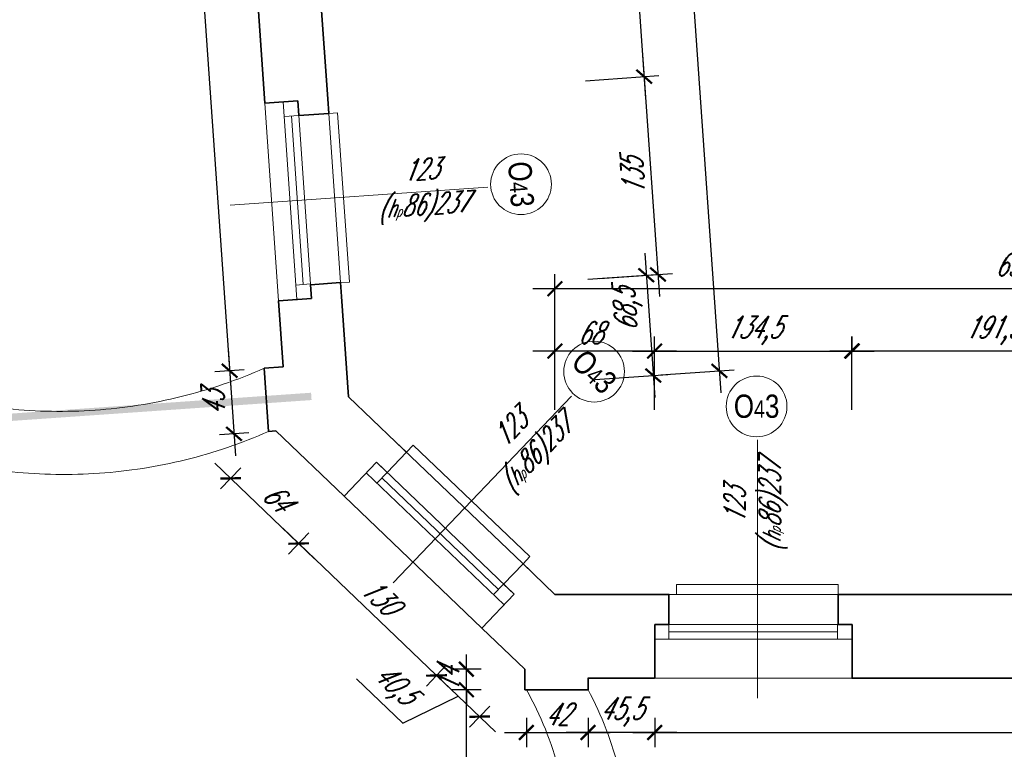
# Model space of a CAD drawing. Header units: millimetres. Extents: x 402 to 79005, y -7782 to 89952.
# Tile 35 of 256: x 22815 to 23486, y 14801 to 15298. Entities that reach past the tile are written whole.
import ezdxf

# ---------------------------------------------------------------- set-up
doc = ezdxf.new("R2010")
doc.units = ezdxf.units.MM
doc.header["$LTSCALE"] = 10
doc.linetypes.add('ACAD_ISO12W100', pattern=[21, 12, -3, 0, -3, 0, -3])
doc.linetypes.add('DASHED', pattern=[19.05, 12.7, -6.35])
doc.layers.get('0').update_dxf_attribs({"lineweight": 0})
doc.layers.get('Defpoints').update_dxf_attribs({"color": 253})
for name, color, linetype, lineweight in [('01 parter - ściany', 253, 'Continuous', 35), ('03-01_okna', 253, 'Continuous', 15), ('04-1_widok', 253, 'Continuous', 5), ('04-2_nad', 253, 'DASHED', 5), ('05-01_wymiary', 253, 'Continuous', 5), ('05-03_opis', 253, 'Continuous', 5)]:
    doc.layers.add(name, color=color, linetype=linetype, lineweight=lineweight)
doc.styles.add('ariel', font='ARIAL.TTF', dxfattribs={"width": 0.8})
doc.styles.add('ariel_wym', font='simplex.shx', dxfattribs={"width": 0.65, "oblique": 25})
doc.dimstyles.new('ariel 50', dxfattribs={"dimtxt": 15, "dimasz": 10, "dimexe": 10, "dimexo": 0, "dimgap": 5, "dimtad": 1, "dimdec": 1, "dimrnd": 0.5, "dimtxsty": 'ariel_wym', "dimblk": 'ARCHTICK', "dimcen": 2.5, "dimdle": 15, "dimazin": 0, "dimtfac": 1, "dimtdec": 1, "dimtix": 1, "dimtmove": 0, "dimatfit": 3, "dimldrblk": 'DOT', "dimfxl": 0, "dimarcsym": 0})
doc.dimstyles.new('ariel 50 wnętrze', dxfattribs={"dimtxt": 15, "dimasz": 10, "dimexe": 10, "dimexo": 0, "dimgap": 5, "dimtad": 1, "dimdec": 1, "dimrnd": 0.5, "dimtxsty": 'ariel_wym', "dimblk": 'ARCHTICK', "dimcen": 2.5, "dimdle": 15, "dimazin": 0, "dimtfac": 1, "dimtdec": 1, "dimtix": 1, "dimtmove": 0, "dimatfit": 3, "dimldrblk": 'DOT', "dimfxl": 0, "dimarcsym": 0})

# ---------------------------------------------------------------- blocks, each defined once
blk = doc.blocks.new('_ArchTick')
at = {"color": 0, "linetype": 'ByBlock', "const_width": 0.15}
blk.add_lwpolyline([(-0.5, -0.5), (0.5, 0.5)], dxfattribs=at)
blk = doc.blocks.new('*D3187')
at = {"layer": '05-01_wymiary', "color": 0, "lineweight": -2}
for p, q in [((23381.63, 15032.18), (23381.63, 15082.18)), ((23573.13, 15032.18), (23573.13, 15082.18)), ((23588.13, 15072.18), (23366.63, 15072.18))]:
    blk.add_line(p, q, dxfattribs=at)
at = {"layer": 'Defpoints', "color": 0, "lineweight": 0}
for p in [(23381.63, 15072.18), (23381.63, 14849.4), (23573.13, 14849.4)]:
    blk.add_point(p, dxfattribs=at)
at = {"layer": '05-01_wymiary', "color": 0, "lineweight": -2, "xscale": 10, "yscale": 10, "zscale": 10, "rotation": 180}
blk.add_blockref('_ArchTick', (23381.63, 15072.18), dxfattribs=at)
at = {"layer": '05-01_wymiary', "color": 0, "lineweight": -2, "xscale": 10, "yscale": 10, "zscale": 10}
blk.add_blockref('_ArchTick', (23573.13, 15072.18), dxfattribs=at)
at = {"layer": '05-01_wymiary', "color": 0, "insert": (23477.38, 15086.11), "char_height": 15, "attachment_point": 5, "style": 'ariel_wym'}
blk.add_mtext('191,5', dxfattribs=at)
blk = doc.blocks.new('_Dot')
at = {"color": 0, "linetype": 'ByBlock', "lineweight": -2}
blk.add_line((-0.5, 0), (-1, 0), dxfattribs=at)
at = {"color": 0, "linetype": 'ByBlock', "const_width": 0.5}
blk.add_lwpolyline([(-0.25, 0, 1), (0.25, 0, 1)], format="xyb", close=True, dxfattribs=at)
blk = doc.blocks.new('*D3188')
at = {"layer": '05-01_wymiary', "color": 0, "lineweight": -2}
for p, q in [((23179.33, 15032.18), (23179.33, 15082.18)), ((23247.22, 15032.18), (23247.22, 15082.18)), ((23262.22, 15072.18), (23164.33, 15072.18))]:
    blk.add_line(p, q, dxfattribs=at)
at = {"layer": 'Defpoints', "color": 0, "lineweight": 0}
for p in [(23179.33, 15072.18), (23179.33, 14906.4), (23247.22, 14849.4)]:
    blk.add_point(p, dxfattribs=at)
at = {"layer": '05-01_wymiary', "color": 0, "lineweight": -2, "xscale": 10, "yscale": 10, "zscale": 10, "rotation": 180}
blk.add_blockref('_ArchTick', (23179.33, 15072.18), dxfattribs=at)
at = {"layer": '05-01_wymiary', "color": 0, "lineweight": -2, "xscale": 10, "yscale": 10, "zscale": 10}
blk.add_blockref('_ArchTick', (23247.22, 15072.18), dxfattribs=at)
at = {"layer": '05-01_wymiary', "color": 0, "insert": (23203.18, 15084.68), "char_height": 15, "attachment_point": 5, "style": 'ariel_wym'}
blk.add_mtext('68', dxfattribs=at)
blk = doc.blocks.new('*D3189')
at = {"layer": '05-01_wymiary', "color": 0, "lineweight": -2}
for p, q in [((23179.33, 15074.59), (23179.33, 15124.59)), ((23816.65, 15074.59), (23816.65, 15124.59)), ((23831.65, 15114.59), (23164.33, 15114.59))]:
    blk.add_line(p, q, dxfattribs=at)
at = {"layer": 'Defpoints', "color": 0, "lineweight": 0}
for p in [(23179.33, 15114.59), (23179.33, 14906.4), (23816.65, 14906.4)]:
    blk.add_point(p, dxfattribs=at)
at = {"layer": '05-01_wymiary', "color": 0, "lineweight": -2, "xscale": 10, "yscale": 10, "zscale": 10, "rotation": 180}
blk.add_blockref('_ArchTick', (23179.33, 15114.59), dxfattribs=at)
at = {"layer": '05-01_wymiary', "color": 0, "lineweight": -2, "xscale": 10, "yscale": 10, "zscale": 10}
blk.add_blockref('_ArchTick', (23816.65, 15114.59), dxfattribs=at)
at = {"layer": '05-01_wymiary', "color": 0, "insert": (23497.99, 15128.52), "char_height": 15, "attachment_point": 5, "style": 'ariel_wym'}
blk.add_mtext('637,5', dxfattribs=at)
blk = doc.blocks.new('*D3262')
at = {"layer": '05-01_wymiary', "color": 0, "lineweight": -2}
for p, q in [((23225.7, 15464.74), (23241.12, 15244.18)), ((23186.84, 15446.99), (23236.72, 15450.48)), ((23200.17, 15256.35), (23250.05, 15259.84))]:
    blk.add_line(p, q, dxfattribs=at)
at = {"layer": 'Defpoints', "color": 0, "lineweight": 0}
for p in [(22968.26, 15431.7), (23240.08, 15259.14), (22981.59, 15241.07)]:
    blk.add_point(p, dxfattribs=at)
at = {"layer": '05-01_wymiary', "color": 0, "lineweight": -2, "xscale": 10, "yscale": 10, "zscale": 10}
for p, rotation in [((23226.75, 15449.78), 94.00000000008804), ((23240.08, 15259.14), 274.0000000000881)]:
    blk.add_blockref('_ArchTick', p, dxfattribs=dict(at, rotation=rotation))
at = {"layer": '05-01_wymiary', "color": 0, "insert": (23220.94, 15353.59), "char_height": 15, "attachment_point": 5, "rotation": 94, "style": 'ariel_wym'}
blk.add_mtext('191', dxfattribs=at)
blk = doc.blocks.new('*D3263')
at = {"layer": '05-01_wymiary', "color": 0, "lineweight": -2}
for p, q in [((23239.03, 15274.11), (23250.55, 15109.41)), ((23200.17, 15256.35), (23250.05, 15259.84)), ((23209.6, 15121.58), (23259.48, 15125.07))]:
    blk.add_line(p, q, dxfattribs=at)
at = {"layer": 'Defpoints', "color": 0, "lineweight": 0}
for p in [(22981.59, 15241.07), (23249.5, 15124.37), (22991.01, 15106.3)]:
    blk.add_point(p, dxfattribs=at)
at = {"layer": '05-01_wymiary', "color": 0, "lineweight": -2, "xscale": 10, "yscale": 10, "zscale": 10}
for p, rotation in [((23240.08, 15259.14), 94.00000000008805), ((23249.5, 15124.37), 274.0000000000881)]:
    blk.add_blockref('_ArchTick', p, dxfattribs=dict(at, rotation=rotation))
at = {"layer": '05-01_wymiary', "color": 0, "insert": (23232.32, 15190.89), "char_height": 15, "attachment_point": 5, "rotation": 94, "style": 'ariel_wym'}
blk.add_mtext('135', dxfattribs=at)
blk = doc.blocks.new('*D3264')
at = {"layer": '05-01_wymiary', "color": 0, "lineweight": -2}
for p, q in [((23240.47, 15138.78), (23247.34, 15040.53)), ((23201.62, 15121.03), (23251.5, 15124.51)), ((23206.4, 15052.7), (23256.27, 15056.19))]:
    blk.add_line(p, q, dxfattribs=at)
at = {"layer": 'Defpoints', "color": 0, "lineweight": 0}
for p in [(22991.01, 15106.3), (23246.3, 15055.49), (23038.68, 15040.98)]:
    blk.add_point(p, dxfattribs=at)
at = {"layer": '05-01_wymiary', "color": 0, "lineweight": -2, "xscale": 10, "yscale": 10, "zscale": 10}
for p, rotation in [((23241.52, 15123.82), 94.00000000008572), ((23246.3, 15055.49), 274.0000000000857)]:
    blk.add_blockref('_ArchTick', p, dxfattribs=dict(at, rotation=rotation))
at = {"layer": '05-01_wymiary', "color": 0, "insert": (23229.2, 15100.4), "char_height": 15, "attachment_point": 5, "rotation": 94, "style": 'ariel_wym'}
blk.add_mtext('68,5', dxfattribs=at)
blk = doc.blocks.new('*D3265')
at = {"layer": '05-01_wymiary', "color": 0, "lineweight": -2}
for p, q in [((23176.32, 16704.04), (23292.42, 15043.68)), ((23137.46, 16686.28), (23187.34, 16689.77)), ((23251.47, 15055.86), (23301.35, 15059.34))]:
    blk.add_line(p, q, dxfattribs=at)
at = {"layer": 'Defpoints', "color": 0, "lineweight": 0}
for p in [(22924.67, 16671.4), (23291.37, 15058.65), (23038.68, 15040.98)]:
    blk.add_point(p, dxfattribs=at)
at = {"layer": '05-01_wymiary', "color": 0, "lineweight": -2, "xscale": 10, "yscale": 10, "zscale": 10}
for p, rotation in [((23177.36, 16689.07), 94.0000000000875), ((23291.37, 15058.65), 274.0000000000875)]:
    blk.add_blockref('_ArchTick', p, dxfattribs=dict(at, rotation=rotation))
at = {"layer": '05-01_wymiary', "color": 0, "insert": (23220.47, 15872.89), "char_height": 15, "attachment_point": 5, "rotation": 94, "style": 'ariel_wym'}
blk.add_mtext('1634,5', dxfattribs=at)
blk = doc.blocks.new('*D2600')
at = {"layer": '05-01_wymiary', "color": 0, "lineweight": -2}
for p, q in [((22893.46, 15976.21), (22958.66, 15043.79)), ((22904.48, 15961.95), (22884.53, 15960.55)), ((22967.59, 15059.45), (22947.64, 15058.06))]:
    blk.add_line(p, q, dxfattribs=at)
at = {"layer": 'Defpoints', "color": 0, "lineweight": 0}
for p in [(22931.05, 15963.8), (22957.62, 15058.75), (22994.16, 15061.31)]:
    blk.add_point(p, dxfattribs=at)
at = {"layer": '05-01_wymiary', "color": 0, "lineweight": -2, "xscale": 10, "yscale": 10, "zscale": 10}
for p, rotation in [((22894.51, 15961.25), 94.00000000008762), ((22957.62, 15058.75), 274.0000000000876)]:
    blk.add_blockref('_ArchTick', p, dxfattribs=dict(at, rotation=rotation))
at = {"layer": '05-01_wymiary', "color": 0, "insert": (22912.17, 15509.03), "char_height": 15, "attachment_point": 5, "rotation": 94, "style": 'ariel_wym'}
blk.add_mtext('904,5', dxfattribs=at)
blk = doc.blocks.new('*D2601')
at = {"layer": '05-01_wymiary', "color": 0, "lineweight": -2}
for p, q in [((22956.57, 15073.72), (22961.67, 15000.79)), ((22967.59, 15059.45), (22947.64, 15058.06)), ((22970.6, 15016.46), (22950.65, 15015.06))]:
    blk.add_line(p, q, dxfattribs=at)
at = {"layer": 'Defpoints', "color": 0, "lineweight": 0}
for p in [(22994.16, 15061.31), (22984.2, 15017.41), (22960.62, 15015.76)]:
    blk.add_point(p, dxfattribs=at)
at = {"layer": '05-01_wymiary', "color": 0, "lineweight": -2, "xscale": 10, "yscale": 10, "zscale": 10}
for p, rotation in [((22957.62, 15058.75), 94.00000000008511), ((22960.62, 15015.76), 274.0000000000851)]:
    blk.add_blockref('_ArchTick', p, dxfattribs=dict(at, rotation=rotation))
at = {"layer": '05-01_wymiary', "color": 0, "insert": (22946.65, 15036.38), "char_height": 15, "attachment_point": 5, "rotation": 94, "style": 'ariel_wym'}
blk.add_mtext('43', dxfattribs=at)
blk = doc.blocks.new('*D2602')
at = {"layer": '05-01_wymiary', "color": 0, "lineweight": -2}
for p, q in [((22947.43, 14995.8), (23015.52, 14930.66)), ((22965.18, 14992.66), (22951.36, 14978.21)), ((23011.59, 14948.25), (22997.77, 14933.8))]:
    blk.add_line(p, q, dxfattribs=at)
at = {"layer": 'Defpoints', "color": 0, "lineweight": 0}
for p in [(22989.2, 15017.76), (23035.61, 14973.35), (23004.68, 14941.03)]:
    blk.add_point(p, dxfattribs=at)
at = {"layer": '05-01_wymiary', "color": 0, "lineweight": -2, "xscale": 10, "yscale": 10, "zscale": 10}
for p, rotation in [((22958.27, 14985.43), 136.2638482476), ((23004.68, 14941.03), 316.2638482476)]:
    blk.add_blockref('_ArchTick', p, dxfattribs=dict(at, rotation=rotation))
at = {"layer": '05-01_wymiary', "color": 0, "insert": (22990.12, 14972.26), "char_height": 15, "attachment_point": 5, "rotation": 316.26385, "style": 'ariel_wym'}
blk.add_mtext('64', dxfattribs=at)
blk = doc.blocks.new('*D2603')
at = {"layer": '05-01_wymiary', "color": 0, "lineweight": -2}
for p, q in [((22993.84, 14951.4), (23109.45, 14840.78)), ((23011.59, 14948.25), (22997.77, 14933.8)), ((23105.52, 14858.38), (23091.7, 14843.93))]:
    blk.add_line(p, q, dxfattribs=at)
at = {"layer": 'Defpoints', "color": 0, "lineweight": 0}
for p in [(23035.6, 14973.34), (23129.53, 14883.47), (23098.61, 14851.15)]:
    blk.add_point(p, dxfattribs=at)
at = {"layer": '05-01_wymiary', "color": 0, "lineweight": -2, "xscale": 10, "yscale": 10, "zscale": 10}
for p, rotation in [((23004.68, 14941.03), 136.2638482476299), ((23098.61, 14851.15), 316.2638482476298)]:
    blk.add_blockref('_ArchTick', p, dxfattribs=dict(at, rotation=rotation))
at = {"layer": '05-01_wymiary', "color": 0, "insert": (23060.29, 14905.12), "char_height": 15, "attachment_point": 5, "rotation": 316.26385, "style": 'ariel_wym'}
blk.add_mtext('130', dxfattribs=at)
blk = doc.blocks.new('*D2604')
at = {"layer": '05-01_wymiary', "color": 0, "lineweight": -2}
for p, q in [((23087.77, 14861.52), (23138.78, 14812.72)), ((23105.52, 14858.38), (23091.7, 14843.93)), ((23044.19, 14848.78), (23075.58, 14818.74)), ((23075.58, 14818.74), (23113.28, 14837.12)), ((23134.85, 14830.31), (23121.03, 14815.86))]:
    blk.add_line(p, q, dxfattribs=at)
at = {"layer": 'Defpoints', "color": 0, "lineweight": 0}
for p in [(23129.53, 14883.47), (23158.86, 14855.4), (23127.94, 14823.09)]:
    blk.add_point(p, dxfattribs=at)
at = {"layer": '05-01_wymiary', "color": 0, "lineweight": -2, "xscale": 10, "yscale": 10, "zscale": 10}
for p, rotation in [((23098.61, 14851.15), 136.2638482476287), ((23127.94, 14823.09), 316.2638482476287)]:
    blk.add_blockref('_ArchTick', p, dxfattribs=dict(at, rotation=rotation))
at = {"layer": '05-01_wymiary', "color": 0, "insert": (23069.51, 14843.82), "char_height": 15, "attachment_point": 5, "rotation": 316.26385, "style": 'ariel_wym'}
blk.add_mtext('40,5', dxfattribs=at)
blk = doc.blocks.new('*D2740')
at = {"layer": '05-01_wymiary', "color": 0, "lineweight": -2}
for p, q in [((23118.93, 14601.4), (23118.93, 14856.4)), ((23128.93, 14841.4), (23108.93, 14841.4)), ((23128.93, 14616.4), (23108.93, 14616.4))]:
    blk.add_line(p, q, dxfattribs=at)
at = {"layer": 'Defpoints', "color": 0, "lineweight": 0}
for p in [(23118.93, 14841.4), (23159.86, 14841.4), (23159.86, 14616.4)]:
    blk.add_point(p, dxfattribs=at)
at = {"layer": '05-01_wymiary', "color": 0, "lineweight": -2, "xscale": 10, "yscale": 10, "zscale": 10}
for p, rotation in [((23118.93, 14841.4), 90), ((23118.93, 14616.4), 270)]:
    blk.add_blockref('_ArchTick', p, dxfattribs=dict(at, rotation=rotation))
at = {"layer": '05-01_wymiary', "color": 0, "insert": (23106.43, 14728.9), "char_height": 15, "attachment_point": 5, "rotation": 90, "style": 'ariel_wym'}
blk.add_mtext('225', dxfattribs=at)
blk = doc.blocks.new('*D2741')
at = {"layer": '05-01_wymiary', "color": 0, "lineweight": -2}
for p, q in [((23118.93, 14855.4), (23118.93, 14865.4)), ((23128.93, 14855.4), (23108.93, 14855.4)), ((23118.93, 14841.4), (23118.93, 14855.4)), ((23128.93, 14841.4), (23108.93, 14841.4)), ((23118.93, 14841.4), (23118.93, 14831.4))]:
    blk.add_line(p, q, dxfattribs=at)
at = {"layer": 'Defpoints', "color": 0, "lineweight": 0}
for p in [(23118.93, 14855.4), (23158.86, 14855.4), (23159.86, 14841.4)]:
    blk.add_point(p, dxfattribs=at)
at = {"layer": '05-01_wymiary', "color": 0, "lineweight": -2, "xscale": 10, "yscale": 10, "zscale": 10}
for p, rotation in [((23118.93, 14855.4), 270), ((23118.93, 14841.4), 90)]:
    blk.add_blockref('_ArchTick', p, dxfattribs=dict(at, rotation=rotation))
at = {"layer": '05-01_wymiary', "color": 0, "insert": (23106.43, 14848.4), "char_height": 15, "attachment_point": 5, "rotation": 90, "style": 'ariel_wym'}
blk.add_mtext('14', dxfattribs=at)
blk = doc.blocks.new('*D2742')
at = {"layer": '05-01_wymiary', "color": 0, "lineweight": -2}
for p, q in [((23159.86, 14822.32), (23159.86, 14802.32)), ((23201.86, 14822.32), (23201.86, 14802.32)), ((23144.86, 14812.32), (23216.86, 14812.32))]:
    blk.add_line(p, q, dxfattribs=at)
at = {"layer": 'Defpoints', "color": 0, "lineweight": 0}
for p in [(23159.86, 14841.4), (23201.86, 14841.4), (23201.86, 14812.32)]:
    blk.add_point(p, dxfattribs=at)
at = {"layer": '05-01_wymiary', "color": 0, "lineweight": -2, "xscale": 10, "yscale": 10, "zscale": 10, "rotation": 180}
blk.add_blockref('_ArchTick', (23159.86, 14812.32), dxfattribs=at)
at = {"layer": '05-01_wymiary', "color": 0, "lineweight": -2, "xscale": 10, "yscale": 10, "zscale": 10}
blk.add_blockref('_ArchTick', (23201.86, 14812.32), dxfattribs=at)
at = {"layer": '05-01_wymiary', "color": 0, "insert": (23180.86, 14824.82), "char_height": 15, "attachment_point": 5, "style": 'ariel_wym'}
blk.add_mtext('42', dxfattribs=at)
blk = doc.blocks.new('*D2743')
at = {"layer": '05-01_wymiary', "color": 0, "lineweight": -2}
for p, q in [((23247.33, 14822.32), (23247.33, 14802.32)), ((23981.56, 14822.32), (23981.56, 14802.32)), ((23232.33, 14812.32), (23996.56, 14812.32))]:
    blk.add_line(p, q, dxfattribs=at)
at = {"layer": 'Defpoints', "color": 0, "lineweight": 0}
for p in [(23981.56, 14893.4), (23247.33, 14849.4), (23981.56, 14812.32)]:
    blk.add_point(p, dxfattribs=at)
at = {"layer": '05-01_wymiary', "color": 0, "lineweight": -2, "xscale": 10, "yscale": 10, "zscale": 10, "rotation": 180}
blk.add_blockref('_ArchTick', (23247.33, 14812.32), dxfattribs=at)
at = {"layer": '05-01_wymiary', "color": 0, "lineweight": -2, "xscale": 10, "yscale": 10, "zscale": 10}
blk.add_blockref('_ArchTick', (23981.56, 14812.32), dxfattribs=at)
at = {"layer": '05-01_wymiary', "color": 0, "insert": (23614.44, 14824.82), "char_height": 15, "attachment_point": 5, "style": 'ariel_wym'}
blk.add_mtext('734', dxfattribs=at)
blk = doc.blocks.new('*D3082')
at = {"layer": '05-01_wymiary', "color": 0, "lineweight": -2}
for p, q in [((23247.22, 15072), (23247.22, 15082.18)), ((23381.83, 15072), (23381.83, 15082.18)), ((23232.22, 15072.18), (23396.83, 15072.18))]:
    blk.add_line(p, q, dxfattribs=at)
at = {"layer": 'Defpoints', "color": 0, "lineweight": 0}
for p in [(23381.83, 15072.18), (23247.22, 14849.4), (23381.83, 14849.4)]:
    blk.add_point(p, dxfattribs=at)
at = {"layer": '05-01_wymiary', "color": 0, "lineweight": -2, "xscale": 10, "yscale": 10, "zscale": 10, "rotation": 180}
blk.add_blockref('_ArchTick', (23247.22, 15072.18), dxfattribs=at)
at = {"layer": '05-01_wymiary', "color": 0, "lineweight": -2, "xscale": 10, "yscale": 10, "zscale": 10}
blk.add_blockref('_ArchTick', (23381.83, 15072.18), dxfattribs=at)
at = {"layer": '05-01_wymiary', "color": 0, "insert": (23314.52, 15086.11), "char_height": 15, "attachment_point": 5, "style": 'ariel_wym'}
blk.add_mtext('134,5', dxfattribs=at)
blk = doc.blocks.new('*D3083')
at = {"layer": '05-01_wymiary', "color": 0, "lineweight": -2}
for p, q in [((23262.33, 14812.32), (23186.86, 14812.32)), ((23201.86, 14812.5), (23201.86, 14802.32)), ((23247.33, 14812.5), (23247.33, 14802.32))]:
    blk.add_line(p, q, dxfattribs=at)
at = {"layer": 'Defpoints', "color": 0, "lineweight": 0}
for p in [(23201.86, 14849.4), (23247.33, 14849.4), (23201.86, 14812.32)]:
    blk.add_point(p, dxfattribs=at)
at = {"layer": '05-01_wymiary', "color": 0, "lineweight": -2, "xscale": 10, "yscale": 10, "zscale": 10, "rotation": 180}
blk.add_blockref('_ArchTick', (23201.86, 14812.32), dxfattribs=at)
at = {"layer": '05-01_wymiary', "color": 0, "lineweight": -2, "xscale": 10, "yscale": 10, "zscale": 10}
blk.add_blockref('_ArchTick', (23247.33, 14812.32), dxfattribs=at)
at = {"layer": '05-01_wymiary', "color": 0, "insert": (23224.59, 14826.25), "char_height": 15, "attachment_point": 5, "style": 'ariel_wym'}
blk.add_mtext('45,5', dxfattribs=at)

msp = doc.modelspace()

# ---------------------------------------------------------------- linework, layer by layer
at = {"layer": '01 parter - ściany'}
for p, q in [((23024.483, 15244.069), (23011.153, 15434.703)), ((22981.588, 15241.069), (22968.258, 15431.704)), ((22981.588, 15241.069), (23004.033, 15242.639)), ((22991.012, 15106.298), (23013.457, 15107.868)), ((22994.158, 15061.308), (22991.012, 15106.298)), ((23038.685, 15040.977), (23033.907, 15109.298)), ((22994.158, 15061.308), (22981.19, 15060.401)), ((22981.19, 15060.401), (22984.196, 15017.406)), ((23070.86, 15010.19), (23038.685, 15040.977)), ((22984.196, 15017.406), (22989.195, 15017.756)), ((23035.602, 14973.341), (22989.195, 15017.756)), ((23057.653, 14996.387), (23035.602, 14973.341)), ((23144.357, 14913.426), (23157.564, 14927.23)), ((23157.564, 14927.23), (23164.789, 14920.316)), ((23179.33, 14906.403), (23164.789, 14920.316)), ((23151.582, 14906.513), (23144.357, 14913.426)), ((23151.582, 14906.513), (23129.531, 14883.467)), ((23247.326, 14906.403), (23179.33, 14906.403)), ((23573.244, 14906.403), (23381.826, 14906.403)), ((23573.244, 14906.403), (23381.826, 14906.403)), ((23158.861, 14855.403), (23129.531, 14883.467)), ((23247.326, 14849.403), (23247.326, 14885.903)), ((23381.826, 14855.403), (23381.826, 14885.903)), ((23381.826, 14855.403), (23381.826, 14885.903)), ((23381.826, 14849.403), (23381.826, 14885.903)), ((23158.861, 14855.403), (23158.861, 14841.403)), ((23247.216, 14849.403), (23201.751, 14849.403)), ((23201.861, 14841.403), (23201.861, 14849.403)), ((23573.133, 14849.403), (23381.633, 14849.403)), ((23158.861, 14841.403), (23201.861, 14841.403))]:
    msp.add_line(p, q, dxfattribs=at)
for points in [[(23025.181, 15234.093), (23004.731, 15232.663), (23004.033, 15242.639)], [(23024.483, 15244.069), (23025.181, 15234.093)], [(23033.907, 15109.298), (23033.245, 15118.775), (23012.795, 15117.345), (23013.457, 15107.868)], [(23057.653, 14996.387), (23064.878, 14989.474), (23078.086, 15003.277), (23070.86, 15010.19)], [(23247.326, 14885.903), (23256.926, 14885.903), (23256.926, 14906.403), (23247.326, 14906.403)], [(23381.826, 14885.903), (23372.226, 14885.903), (23372.226, 14906.403), (23381.826, 14906.403)]]:
    msp.add_lwpolyline(points, dxfattribs=at)
at = {"layer": '03-01_okna', "linetype": 'Continuous', "lineweight": 0}
for p, q in [((23003.482, 15107.17), (22994.058, 15241.941)), ((23013.457, 15107.868), (23004.033, 15242.639)), ((23004.731, 15232.663), (22994.755, 15231.965)), ((23007.772, 15117.495), (22999.743, 15232.314)), ((23012.76, 15117.843), (23002.784, 15117.146)), ((23151.582, 14906.513), (23057.653, 14996.387)), ((23144.669, 14899.288), (23050.74, 14989.162)), ((23064.878, 14989.474), (23057.965, 14982.248)), ((23140.9, 14909.814), (23061.422, 14985.861)), ((23144.357, 14913.426), (23137.443, 14906.201)), ((23247.326, 14885.903), (23381.826, 14885.903)), ((23256.926, 14875.903), (23256.926, 14885.903)), ((23371.826, 14875.903), (23371.826, 14885.903)), ((23247.326, 14875.903), (23381.826, 14875.903)), ((23256.926, 14880.903), (23371.826, 14880.903))]:
    msp.add_line(p, q, dxfattribs=at)
at = {"layer": '03-01_okna', "linetype": 'DASHED'}
for p, q in [((23025.181, 15234.093), (23033.245, 15118.775)), ((23070.86, 15010.19), (23164.789, 14920.316)), ((23247.326, 14906.403), (23381.826, 14906.403))]:
    msp.add_line(p, q, dxfattribs=at)
at = {"layer": '03-01_okna', "linetype": 'Continuous', "lineweight": 0}
for points in [[(23033.245, 15118.775), (23039.23, 15119.193), (23031.166, 15234.512), (23025.181, 15234.093)], [(23157.564, 14927.23), (23162.229, 14932.105), (23082.75, 15008.152), (23078.086, 15003.277)], [(23372.226, 14906.403), (23372.226, 14913.15), (23262.226, 14913.15), (23262.226, 14906.403)]]:
    msp.add_lwpolyline(points, dxfattribs=at)
at = {"layer": '04-1_widok'}
for p, q in [((22991.012, 15106.298), (22981.588, 15241.069)), ((23129.531, 14883.467), (23035.602, 14973.341)), ((23381.716, 14849.403), (23247.216, 14849.403))]:
    msp.add_line(p, q, dxfattribs=at)
at = {"layer": '04-2_nad', "ltscale": 2}
for centre, radius, start, end in [((22841.767, 15376.977), 345.918, 254.230889, 293.769111), ((22844.774, 15333.982), 345.918, 254.230889, 293.769111), ((22959.916, 14728.903), 229.422, 330.635577, 29.364431), ((22991.945, 14728.903), 238.163, 331.811977, 28.188031)]:
    msp.add_arc(centre, radius, start, end, dxfattribs=at)
at = {"layer": '05-03_opis', "lineweight": 0}
for p, q in [((22958.002, 15171.454), (23133.591, 15183.733)), ((23068.991, 14914.216), (23190.678, 15041.394)), ((23317.226, 14835.766), (23317.226, 15011.783))]:
    msp.add_line(p, q, dxfattribs=at)
at = {"layer": '05-03_opis', "linetype": 'ACAD_ISO12W100', "ltscale": 5, "const_width": 5}
msp.add_lwpolyline([(22722.274, 15021.031), (23013.296, 15041.266)], dxfattribs=at)
at = {"layer": '05-03_opis', "lineweight": 0}
for centre in [(23156.19, 15185.814), (23206.003, 15058.133), (23316.726, 15034.472)]:
    msp.add_circle(centre, 20.689, dxfattribs=at)

# ---------------------------------------------------------------- texts
at = {"layer": '05-03_opis', "lineweight": 0, "attachment_point": 5}
for s, insert, char_height, width, rotation, style in [('123\\P({\\H0.8333x;h\\H0.6x;p}86)237', (23088.743, 15181.67), 14.4, 62.66128, 4, 'ariel_wym'), ('O{\\H0.7576x;4}3', (23156.19, 15185.814), 15.84, 75.19353, 274, 'ariel'), ('O{\\H0.7576x;4}3', (23206.003, 15058.133), 15.84, 75.19353, 316.263848, 'ariel'), ('123\\P({\\H0.8333x;h\\H0.6x;p}86)237', (23158.875, 15009.705), 14.4, 62.66128, 46.263848, 'ariel_wym'), ('123\\P({\\H0.8333x;h\\H0.6x;p}86)237', (23316.156, 14966.901), 14.4, 62.66128, 90, 'ariel_wym')]:
    msp.add_mtext(s, dxfattribs=dict(at, insert=insert, char_height=char_height, width=width, rotation=rotation, style=style))
at = {"layer": '05-03_opis', "lineweight": 0, "insert": (23316.726, 15034.472), "char_height": 15.84, "width": 75.19353, "attachment_point": 5, "style": 'ariel'}
msp.add_mtext('O{\\H0.7576x;4}3', dxfattribs=at)

# ---------------------------------------------------------------- dimensions: what is measured, and where the dimension line sits
at = {"layer": '05-01_wymiary'}
for base, p1, p2, picture, middle in [((23291.373, 15058.646), (22924.674, 16671.403), (23038.685, 15040.977), '*D3265', (23220.473, 15872.888)), ((23240.077, 15259.144), (22968.258, 15431.704), (22981.588, 15241.069), '*D3262', (23220.942, 15353.59)), ((23249.501, 15124.374), (22981.588, 15241.069), (22991.012, 15106.298), '*D3263', (23232.32, 15190.887))]:
    dim = msp.add_linear_dim(base=base, p1=p1, p2=p2, angle=94, dimstyle='ariel 50', dxfattribs=at)
    dim.commit()
    dim.dimension.update_dxf_attribs({"geometry": picture, "text_midpoint": middle})
for base, p1, p2, angle, picture, middle in [((22957.616, 15058.753), (22931.05, 15963.804), (22994.158, 15061.308), 94, '*D2600', (22912.167, 15509.029)), ((22960.623, 15015.758), (22994.158, 15061.308), (22984.196, 15017.406), 94, '*D2601', (22946.65, 15036.383)), ((23098.61, 14851.151), (23035.602, 14973.341), (23129.531, 14883.467), 136.263848, '*D2603', (23060.288, 14905.12)), ((23118.933, 14855.403), (23159.861, 14841.403), (23158.861, 14855.403), 90, '*D2741', (23106.433, 14848.403)), ((23118.933, 14841.403), (23159.861, 14616.403), (23159.861, 14841.403), 90, '*D2740', (23106.433, 14728.903))]:
    dim = msp.add_linear_dim(base=base, p1=p1, p2=p2, angle=angle, dimstyle='ariel 50 wnętrze', override={"dimtmove": 1}, dxfattribs=at)
    dim.commit()
    dim.dimension.update_dxf_attribs({"geometry": picture, "text_midpoint": middle})
dim = msp.add_linear_dim(base=(23246.298, 15055.494), p1=(22991.012, 15106.298), p2=(23038.685, 15040.977), angle=94, dimstyle='ariel 50', dxfattribs=at)
dim.commit()
dim.dimension.update_dxf_attribs({"geometry": '*D3264', "text_midpoint": (23243.09, 15101.372), "dimtype": 160})
for base, p1, p2, dimstyle, picture, middle in [((23179.33, 15114.591), (23816.651, 14906.403), (23179.33, 14906.403), 'ariel 50', '*D3189', (23497.99, 15128.52)), ((23381.633, 15072.18), (23573.133, 14849.403), (23381.633, 14849.403), 'ariel 50', '*D3187', (23477.383, 15086.109)), ((23201.861, 14812.319), (23159.861, 14841.403), (23201.861, 14841.403), 'ariel 50 wnętrze', '*D2742', (23180.861, 14824.819))]:
    dim = msp.add_linear_dim(base=base, p1=p1, p2=p2, dimstyle=dimstyle, dxfattribs=at)
    dim.commit()
    dim.dimension.update_dxf_attribs({"geometry": picture, "text_midpoint": middle})
dim = msp.add_linear_dim(base=(23179.33, 15072.18), p1=(23247.216, 14849.403), p2=(23179.33, 14906.403), dimstyle='ariel 50', dxfattribs=at)
dim.commit()
dim.dimension.update_dxf_attribs({"geometry": '*D3188', "text_midpoint": (23203.184, 15072.18), "dimtype": 160})
for base, p1, p2, dimstyle, override, picture, middle in [((23381.826, 15072.18), (23247.216, 14849.403), (23381.826, 14849.403), 'ariel 50', {"dimtmove": 1, "dimfxl": 0.18}, '*D3082', (23314.521, 15086.109)), ((23981.561, 14812.319), (23247.326, 14849.403), (23981.561, 14893.403), 'ariel 50 wnętrze', {"dimtmove": 1}, '*D2743', (23614.444, 14824.819)), ((23201.861, 14812.319), (23247.326, 14849.403), (23201.861, 14849.403), 'ariel 50', {"dimtmove": 1, "dimfxl": 0.18}, '*D3083', (23224.594, 14826.247))]:
    dim = msp.add_linear_dim(base=base, p1=p1, p2=p2, dimstyle=dimstyle, override=override, dxfattribs=at)
    dim.commit()
    dim.dimension.update_dxf_attribs({"geometry": picture, "text_midpoint": middle})
dim = msp.add_aligned_dim(p1=(22989.195, 15017.756), p2=(23035.608, 14973.347), distance=-44.734, dimstyle='ariel 50 wnętrze', dxfattribs=at)
dim.commit()
dim.dimension.update_dxf_attribs({"geometry": '*D2602', "text_midpoint": (22990.117, 14972.261)})
dim = msp.add_linear_dim(base=(23127.941, 14823.087), p1=(23129.531, 14883.467), p2=(23158.861, 14855.403), angle=136.263848, dimstyle='ariel 50 wnętrze', override={"dimtmove": 1}, dxfattribs=at)
dim.commit()
dim.dimension.update_dxf_attribs({"geometry": '*D2604', "text_midpoint": (23071.968, 14822.197), "dimtype": 160})

doc.saveas('drawing.dxf')
